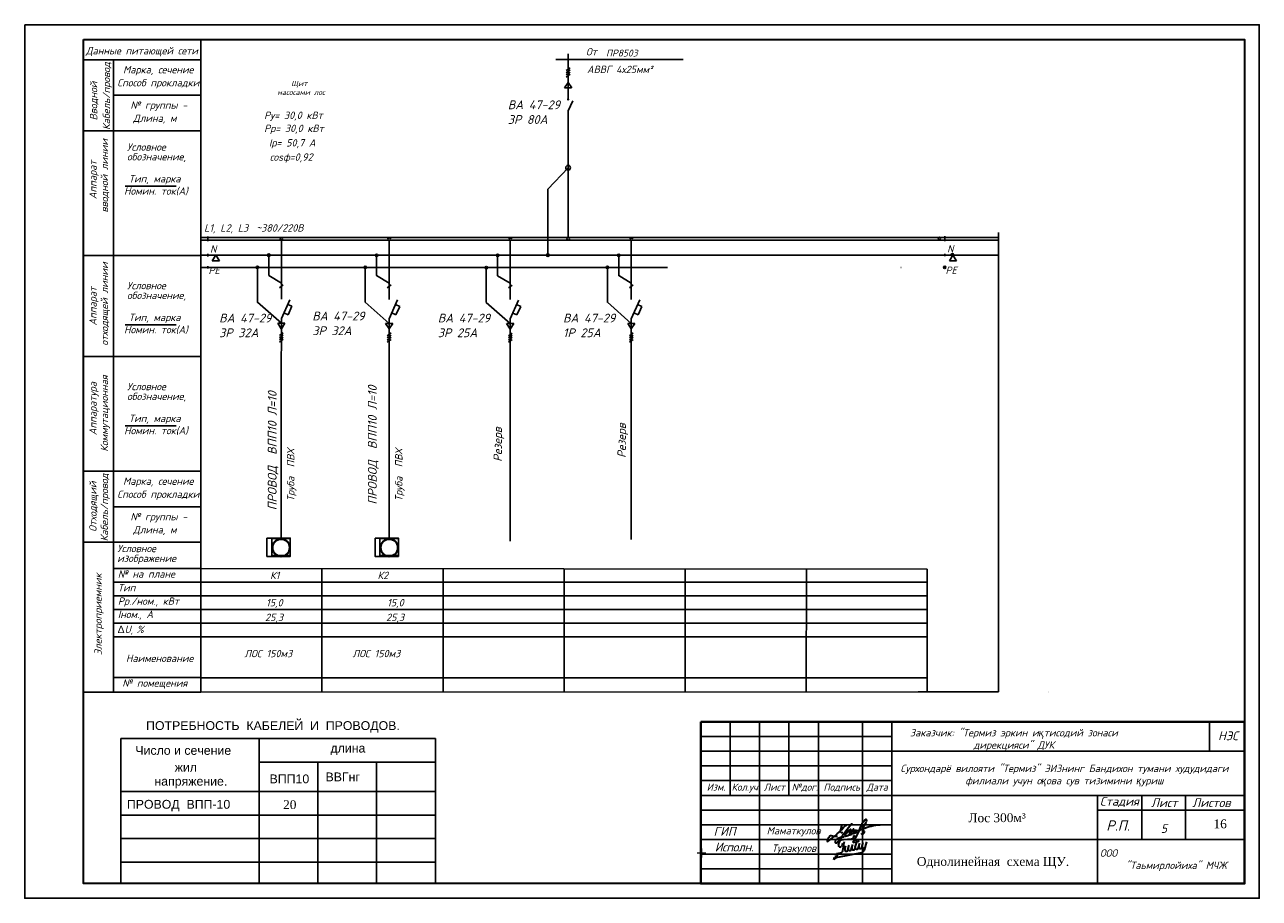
# Model space of a CAD drawing. Extents: x 10527 to 38813, y 13847 to 37526.
# Tile 57 of 256: x 35641 to 36061, y 34768 to 35065. Entities that reach past the tile are written whole.
import ezdxf
from ezdxf.enums import TextEntityAlignment as Align

# ---------------------------------------------------------------- set-up
doc = ezdxf.new("R2010")
doc.units = 0
doc.header["$LTSCALE"] = 0.5
doc.header["$MEASUREMENT"] = 0
doc.linetypes.add('DASHDOT2', pattern=[12.7, 6.35, -3.175, 0, -3.175])
for name, color, linetype, lineweight in [('_0_TES', 7, 'Continuous', 0), ('_ESchemeABC', 1, 'Continuous', 20), ('_ESchemePE', 3, 'DASHDOT2', 15), ('_EShemeN', 5, 'Continuous', 15), ('_TES.E.Light', 152, 'Continuous', 30), ('ПЛАН', 250, 'Continuous', 30), ('Э-СХЕМА', 7, 'Continuous', 20), ('ЭЛ', 1, 'Continuous', 40), ('Элемент модели - Зона_Ном_пера__41', 7, 'Continuous', 25)]:
    doc.layers.add(name, color=color, linetype=linetype, lineweight=lineweight)
doc.layers.add('GEODS_POINT_GRID#_B', color=7, linetype='Continuous', true_color=0x000000)
doc.layers.add('Щиты ЭМ', color=250, linetype='Continuous')
doc.styles.add('Arial Gyr', font='arial.ttf')
doc.styles.add('Arial straight', font='arial.ttf')
doc.styles.add('ISO', font='isocpeui.ttf')
doc.styles.add('ISOCPEUR', font='isocpeui.ttf', dxfattribs={"height": 300})
doc.styles.add('K', font='times.ttf', dxfattribs={"height": 2.5})
doc.styles.add('OOO-Kazar', font='isocpeur.ttf', dxfattribs={"height": 300})
doc.styles.add('SHahzod', font='times.ttf', dxfattribs={"height": 350})
doc.styles.get("Standard").update_dxf_attribs({"font": 'times.ttf'})
doc.styles.add('TIMES NEW', font='times.ttf')
doc.styles.add('WMF-Times New Roman0', font='times.ttf')

# ---------------------------------------------------------------- blocks, each defined once
blk = doc.blocks.new('CrossCoord_m1')
at = {"layer": 'GEODS_POINT_GRID#_B', "color": 3, "lineweight": 20, "true_color": 0x00ff00, "flags": 128}
for points in [[(-3, 0), (3, 0)], [(0, 3), (0, -3)]]:
    blk.add_lwpolyline(points, dxfattribs=at)
blk = doc.blocks.new('енаеар')
at = {"color": 5, "lineweight": 30, "ltscale": 100}
for points in [[(2775756, -500781), (2775800, -500660, -0.26657), (2775930, -500600), (2776320, -500570)], [(2776388, -500654, 0.666286), (2776257, -500677, 0.666286)], [(2775729, -501198), (2776546, -501043, 0.273537), (2776637, -500959)], [(2775905, -500732, 0.104122), (2775865, -500812), (2775861, -500833)]]:
    blk.add_lwpolyline(points, format="xyb", dxfattribs=at)
for points in [[(2776250, -500700), (2776444, -500663), (2776454, -500633)], [(2775700, -501080), (2775820, -501060)], [(2775901, -500990), (2775947, -500710), (2775960, -500670)], [(2775969, -500933), (2776003, -500813)], [(2776070, -500970), (2776123, -500790)], [(2776079, -500940), (2776122, -500790)], [(2776089, -500910), (2776123, -500790)], [(2776190, -500947), (2776242, -500768)], [(2776201, -500910), (2776242, -500768)], [(2776208, -500888), (2776242, -500768)], [(2776250, -500700), (2776258, -500673)], [(2776309, -500925), (2776362, -500745)], [(2776322, -500881), (2776362, -500745)], [(2776328, -500865), (2776388, -500654)], [(2776429, -500902), (2776482, -500722)], [(2776439, -500870), (2776481, -500722)], [(2776549, -500879), (2776601, -500700)], [(2776637, -500959), (2776719, -500679)], [(2775599, -501298), (2775618, -501214)], [(2775652, -501232), (2775671, -501148)], [(2775707, -501203), (2775727, -501119)]]:
    blk.add_lwpolyline(points, dxfattribs=at)
for centre, radius, start, end in [((2775812, -500800), 59.1, 161.6617, 325.8915), ((2775802, -500957), 104, 279.6859, 0.1623), ((2776020, -500950), 53.9, 161.5651, 349.2094), ((2776140, -500927), 53.9, 161.5651, 349.2094), ((2776259, -500905), 53.9, 161.5651, 349.2094), ((2776379, -500882), 53.9, 161.5651, 349.2094), ((2776499, -500859), 53.9, 161.5651, 349.2094), ((2776617, -500839), 53.9, 161.5651, 349.2094), ((2775765, -501379), 185, 101.288, 153.8492)]:
    blk.add_arc(centre, radius, start, end, dxfattribs=at)
blk = doc.blocks.new('2 Лайло')
at = {"color": 5, "lineweight": 30, "ltscale": 100}
for points in [[(2835430, -886930, 0.0997963), (2836784, -884956, 0.6711848), (2836459, -884556, 0.0918061), (2832640, -889070, 0.5697863), (2833090, -889446, 0.0924959), (2835880, -888310), (2838831, -884881, 1.0487229), (2838510, -884610, -0.0635172), (2835665, -887964, 0.749315), (2836129, -888489, 0.0576825), (2838940, -887230, 0.1188076), (2840300, -885630, 0.66771), (2839952, -885334, 0.0569221), (2838703, -886803, 0.8788279), (2839173, -887345, 0.0562181), (2841085, -885857, 0.9952462), (2840780, -885470, 0.1309776), (2839680, -886780, 0.6649566), (2839850, -887071, 0.1506579), (2842440, -885830, 0.1560771), (2847918, -878815, 1.0259242), (2846813, -878036, 0.120771), (2843130, -883850, -0.0475404), (2839410, -891490, -0.7227744), (2838720, -891330, -0.0915221), (2838820, -889340, -0.4991366), (2839300, -889110), (2840230, -889590)], [(2827360, -889570, -0.1061793), (2823120, -889140, 0.19071), (2821940, -889450, 0.1150572), (2820080, -892210, 0.6943743), (2820859, -893070, 0.0456854), (2832940, -881848, -0.871731), (2833250, -882330)], [(2832060, -890130, 0.1143931), (2827090, -891320, 0.3411049), (2825820, -893870, 0.4432524), (2826770, -894100, 0.1151467), (2829770, -890870, -0.0427712), (2837000, -880930, -0.8952041), (2837670, -881260), (2837486, -881633)], [(2830159, -884642, 0.0903848), (2830460, -882010, 0.6486397), (2830120, -882010, -0.1009124), (2829120, -885790, 0.6788591), (2831160, -886520)], [(2843940, -887400, 0.2683397), (2844540, -887870, 0.3712609), (2846430, -886600, 0.4192745), (2845640, -885670, -0.277164), (2844920, -885430, -0.3142166), (2845269, -884383, -0.0979697), (2857480, -881370)]]:
    blk.add_lwpolyline(points, format="xyb", dxfattribs=at)
blk = doc.blocks.new('ыв')
at = {"color": 7, "linetype": 'Continuous'}
for p, q in [((219455.2, 4533634.97), (219640.2, 4533634.97)), ((219455.2, 4533579.97), (219455.2, 4533634.97)), ((219465.2, 4533609.97), (219465.2, 4533634.97)), ((219475.2, 4533579.97), (219475.2, 4533634.97)), ((219485.2, 4533609.97), (219485.2, 4533634.97)), ((219495.2, 4533579.97), (219495.2, 4533634.97)), ((219510.2, 4533579.97), (219510.2, 4533634.97)), ((219520.2, 4533579.97), (219520.2, 4533634.97)), ((219520.2, 4533624.97), (219640.2, 4533624.97)), ((219455.2, 4533614.97), (219520.2, 4533614.97)), ((219455.2, 4533609.97), (219520.2, 4533609.97)), ((219520.2, 4533609.97), (219640.2, 4533609.97)), ((219590.2, 4533609.97), (219590.2, 4533579.97)), ((219605.2, 4533594.97), (219605.2, 4533609.97)), ((219620.14, 4533594.97), (219620.14, 4533609.97)), ((219590.2, 4533604.97), (219640.2, 4533604.97)), ((219520.2, 4533594.97), (219640.2, 4533594.97))]:
    blk.add_line(p, q, dxfattribs=at)
at = {"color": 7, "ltscale": 2}
blk.add_line((219628.2, 4533634.97), (219628.2, 4533624.97), dxfattribs=at)
at = {"lineweight": 40}
blk.add_lwpolyline([(219455.2, 4533634.97), (219640.2, 4533634.97), (219640.2, 4533579.97), (219455.2, 4533579.97)], close=True, dxfattribs=at)
at = {"color": 7, "linetype": 'Continuous'}
for points in [[(219455.2, 4533629.97), (219520.2, 4533629.97)], [(219455.2, 4533624.97), (219520.2, 4533624.97)], [(219455.2, 4533619.97), (219520.2, 4533619.97)], [(219455.2, 4533604.97), (219520.2, 4533604.97)], [(219455.2, 4533599.97), (219520.2, 4533599.97)], [(219455.2, 4533594.97), (219520.2, 4533594.97)], [(219455.2, 4533589.97), (219520.2, 4533589.97)], [(219455.2, 4533584.97), (219520.2, 4533584.97)]]:
    blk.add_lwpolyline(points, dxfattribs=at)
at = {"color": 5, "lineweight": 30, "xscale": 0.0004820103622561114, "yscale": 0.0004820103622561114, "zscale": 0.0004820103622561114}
blk.add_blockref('2 Лайло', (218138.89, 4534024.81), dxfattribs=at)
at = {"color": 3, "xscale": 0.01, "yscale": 0.01, "zscale": 0.01}
blk.add_blockref('енаеар', (191744.48, 4538600.97), dxfattribs=at)
at = {"layer": 'GEODS_POINT_GRID#_B', "color": 3, "true_color": 0x00ff00, "xscale": 0.5, "yscale": 0.5, "zscale": 0.5}
blk.add_blockref('CrossCoord_m1', (219455.45, 4533590.38), dxfattribs=at)
at = {"attachment_point": 5, "style": 'ISOCPEUR'}
for s, insert, char_height, width in [('Заказчик: "Термиз эркин и{\\fTimes New Roman|b0|i1|c204|p18;қ}тисодий зонаси\\Pдирекцияси" ДУК                                                          ', (219561.71, 4533628.83), 2.5005, 119.8228), ('Сурхондарё вилояти "Термиз" ЭИЗнинг Бандихон тумани худудидаги филиали учун о{\\fArial|b0|i1|c204|p34;қ}ова сув тизимини {\\fArial|b0|i1|c204|p34;қ}уриш', (219578.91, 4533616.68), 2.50048, 119.8228), ('ООО                               "Таьмирлойиха" МЧЖ', (219614.6, 4533587.93), 2.5005, 49.8095)]:
    blk.add_mtext(s, dxfattribs=dict(at, insert=insert, char_height=char_height, width=width))
at = {"color": 0, "linetype": 'Continuous', "lineweight": 5, "style": 'OOO-Kazar'}
for s, insert, char_height, attachment_point in [('{\\fISOCPEUR|b0|i1|c204|p34;НЭС}', (219634.58, 4533628.72), 3, 8), ('{\\fISOCPEUR|b0|i1|c204|p34;Изм.}', (219460.39, 4533613.97), 2.4, 2), ('{\\fISOCPEUR|b0|i1|c204|p34;Кол.уч.}', (219470.51, 4533613.97), 2.4, 2), ('{\\fISOCPEUR|b0|i1|c204|p34;Лист}', (219480.23, 4533613.97), 2.4, 2), ('{\\fISOCPEUR|b0|i1|c204|p34;№дог.}', (219490.59, 4533613.97), 2.4, 2), ('{\\fISOCPEUR|b0|i1|c204|p34;Подпись}', (219503.16, 4533613.97), 2.4, 2), ('{\\fISOCPEUR|b0|i1|c204|p34;Дата}', (219515.21, 4533613.97), 2.4, 2), ('{\\fISOCPEUR|b0|i1|c204|p34;Стадия}', (219597.61, 4533605.97), 3, 8), ('{\\fISOCPEUR|b0|i1|c204|p34;Лист }', (219612.85, 4533605.97), 3, 8), ('{\\fISOCPEUR|b0|i1|c204|p34;Листов }', (219628.89, 4533605.97), 3, 8), ('{\\fISOCPEUR|b0|i1|c204|p34;Р.П.}', (219597.15, 4533597.97), 3.5, 8), ('{\\fISOCPEUR|b0|i1|c204|p34;\\T0.95;Исполн.}', (219466.53, 4533593.88), 3, 2)]:
    blk.add_mtext(s, dxfattribs=dict(at, insert=insert, char_height=char_height, attachment_point=attachment_point))
at = {"color": 0, "ltscale": 0.1, "insert": (219629.62, 4533601.77), "char_height": 3, "attachment_point": 1}
blk.add_mtext_dynamic_manual_height_columns('16', width=9.8042, gutter_width=12.5, heights=[0], dxfattribs=at)
at = {"color": 0, "insert": (219459.55, 4533599.23), "char_height": 3, "attachment_point": 1}
blk.add_mtext('{\\fISOCPEUR|b0|i1|c204|p34;\\C256;ГИП}', dxfattribs=at)
at = {"char_height": 2.5005, "width": 21.8041}
for s, insert, attachment_point in [('{\\fISOCPEUR|b0|i1|c204|p34; Маматкулов}', (219476.01, 4533597.6), 4), ('{\\fISOCPEUR|b0|i1|c204|p34;Туракулов}', (219486.91, 4533591.66), 5)]:
    blk.add_mtext(s, dxfattribs=dict(at, insert=insert, attachment_point=attachment_point))

msp = doc.modelspace()

# ---------------------------------------------------------------- linework, layer by layer
at = {"color": 0, "lineweight": -2, "ltscale": 2}
msp.add_line((36060.883, 35064.502), (35640.883, 35064.502), dxfattribs=at)
at = {"color": 0, "lineweight": 25}
msp.add_line((35660.883, 35057.502), (35660.883, 34772.502), dxfattribs=at)
msp.add_line((35660.883, 35057.502), (35660.883, 34772.502), dxfattribs=at)
for p, q in [((35825.763, 35039.124), (35825.763, 35054.641)), ((35821.526, 35052.637), (35864.888, 35052.637)), ((35826.399, 35049.868), (35825.126, 35048.907)), ((35826.399, 35049.135), (35825.126, 35048.174)), ((35826.399, 35048.403), (35825.126, 35047.442)), ((35826.399, 35047.67), (35825.126, 35046.709)), ((35825.763, 35035.272), (35827.329, 35038.658)), ((35728.834, 34976.038), (35727.561, 34975.077)), ((35765.506, 34976.011), (35764.233, 34975.05)), ((35806.692, 34975.98), (35805.419, 34975.019)), ((35847.878, 34976.011), (35846.605, 34975.049)), ((35728.834, 34959.746), (35727.561, 34958.785)), ((35728.834, 34959.014), (35727.561, 34958.053)), ((35728.834, 34958.281), (35727.561, 34957.32)), ((35728.834, 34957.549), (35727.561, 34956.588)), ((35765.506, 34959.719), (35764.233, 34958.757)), ((35765.506, 34958.986), (35764.233, 34958.025)), ((35765.506, 34958.254), (35764.233, 34957.293)), ((35765.506, 34957.521), (35764.233, 34956.56)), ((35806.692, 34959.688), (35805.419, 34958.726)), ((35806.692, 34958.955), (35805.419, 34957.994)), ((35806.692, 34958.223), (35805.419, 34957.261)), ((35806.692, 34957.49), (35805.419, 34956.529)), ((35847.878, 34959.718), (35846.605, 34958.757)), ((35847.878, 34958.986), (35846.605, 34958.025)), ((35847.878, 34958.254), (35846.605, 34957.292)), ((35847.878, 34957.521), (35846.605, 34956.56)), ((35673.608, 34821.81), (35780.608, 34821.81)), ((35673.608, 34821.81), (35673.608, 34772.679)), ((35720.608, 34821.81), (35720.608, 34772.679)), ((35780.608, 34821.81), (35780.608, 34772.679)), ((35720.608, 34813.81), (35780.608, 34813.81)), ((35740.608, 34813.81), (35740.608, 34772.679)), ((35760.608, 34813.81), (35760.608, 34772.679)), ((35673.608, 34803.81), (35780.608, 34803.81)), ((35673.608, 34795.81), (35780.608, 34795.81)), ((35673.608, 34787.81), (35780.608, 34787.81)), ((35673.608, 34779.81), (35780.608, 34779.81)), ((35673.608, 34772.502), (35780.608, 34772.502))]:
    msp.add_line(p, q)
at = {"linetype": 'Continuous', "lineweight": 25}
msp.add_line((35660.894, 35052.604), (35700.83, 35052.604), dxfattribs=at)
at = {"lineweight": 25}
for p, q in [((35671.047, 35040.53), (35700.83, 35040.53)), ((35700.83, 35028.459), (35660.894, 35028.459)), ((35700.83, 34986.008), (35660.894, 34986.008))]:
    msp.add_line(p, q, dxfattribs=at)
at = {"color": 7, "lineweight": 25}
for p, q in [((35972.103, 34993.869), (35972.103, 34837.711)), ((35972.103, 34837.711), (35944.818, 34837.71))]:
    msp.add_line(p, q, dxfattribs=at)
at = {"color": 7, "linetype": 'ByBlock', "lineweight": 25, "ltscale": 5}
msp.add_line((36060.883, 34767.502), (35640.883, 34767.502), dxfattribs=at)
at = {"color": 7, "linetype": 'ByBlock', "ltscale": 5}
msp.add_line((36060.883, 34767.502), (35640.883, 34767.502), dxfattribs=at)
for points in [[(35640.883, 35064.502), (36060.883, 35064.502), (36060.883, 34767.502), (35640.883, 34767.502)], [(35723.288, 34889.976), (35731.24, 34889.976), (35731.24, 34883.743), (35723.288, 34883.743)], [(35724.959, 34889.779), (35731.21, 34889.779), (35731.21, 34884.024), (35724.959, 34884.024)], [(35760.073, 34889.976), (35768.025, 34889.976), (35768.025, 34883.743), (35760.073, 34883.743)], [(35761.744, 34889.779), (35767.995, 34889.779), (35767.995, 34884.024), (35761.744, 34884.024)]]:
    msp.add_lwpolyline(points, close=True)
at = {"linetype": 'Continuous', "lineweight": 30}
msp.add_lwpolyline([(35660.883, 35059.502), (36055.883, 35059.502), (36055.883, 34772.502), (35660.883, 34772.502)], close=True, dxfattribs=at)
at = {"linetype": 'Continuous', "lineweight": 25}
msp.add_lwpolyline([(35671.047, 35052.604), (35671.047, 34837.632)], dxfattribs=at)
for points in [[(35825.763, 35015.894), (35818.851, 35008.614), (35818.851, 34986.155)], [(35723.918, 34986.155), (35723.918, 34979.239), (35728.198, 34976.641)], [(35760.59, 34986.127), (35760.59, 34979.211), (35764.87, 34976.613)], [(35801.776, 34986.096), (35801.776, 34979.18), (35806.055, 34976.582)], [(35842.962, 34986.127), (35842.962, 34979.211), (35847.241, 34976.613)], [(35720.062, 34981.997), (35720.062, 34970.147), (35728.198, 34963.003)], [(35756.734, 34981.969), (35756.734, 34970.12), (35764.87, 34962.975)], [(35797.92, 34981.938), (35797.92, 34970.089), (35806.055, 34962.944)], [(35839.105, 34981.969), (35839.105, 34970.12), (35847.241, 34962.975)]]:
    msp.add_lwpolyline(points)
for centre, radius in [((35825.763, 35039.124), 0.16), ((35825.763, 35015.894), 0.801)]:
    msp.add_circle(centre, radius)
at = {"layer": '_0_TES', "lineweight": 25}
for p, q in [((35947.944, 34879.415), (35700.831, 34879.602)), ((35947.944, 34874.963), (35700.831, 34874.963)), ((35947.944, 34870.324), (35700.831, 34870.324)), ((35947.944, 34865.685), (35700.831, 34865.685)), ((35947.944, 34861.046), (35700.831, 34861.046)), ((35947.944, 34856.406), (35700.831, 34856.406)), ((35947.944, 34842.509), (35700.831, 34842.509)), ((35947.944, 34837.711), (35700.831, 34837.631))]:
    msp.add_line(p, q, dxfattribs=at)
msp.add_arc((35989.12, 34837.703), 0.01, 270.01228, 0, dxfattribs=at)
at = {"layer": '_ESchemeABC', "lineweight": 25}
for p, q in [((35825.763, 34998.548), (35825.763, 35015.894)), ((35971.986, 34992.114), (35700.856, 34992.114)), ((35971.986, 34991.283), (35700.856, 34991.283)), ((35728.198, 34964.564), (35728.123, 34942.365)), ((35764.87, 34964.537), (35764.87, 34889.356)), ((35806.055, 34964.506), (35806.055, 34888.904)), ((35847.241, 34964.537), (35847.241, 34889.496))]:
    msp.add_line(p, q, dxfattribs=at)
at = {"layer": '_ESchemePE', "lineweight": 25, "ltscale": 50}
msp.add_line((35700.856, 34981.997), (35971.986, 34981.996), dxfattribs=at)
at = {"layer": '_EShemeN', "lineweight": 25, "ltscale": 30}
msp.add_line((35700.856, 34986.155), (35971.986, 34986.155), dxfattribs=at)
at = {"layer": '_TES.E.Light', "color": 18, "linetype": 'ByBlock', "lineweight": 25, "ltscale": 20, "true_color": 0x000000}
msp.add_line((35728.123, 34942.365), (35728.124, 34889.976), dxfattribs=at)
at = {"layer": 'ПЛАН', "color": 0, "linetype": 'ByBlock', "lineweight": 25}
for points in [[(35725.171, 34886.658), (35725.171, 34886.736)], [(35731.078, 34886.719), (35731.078, 34886.674)], [(35761.956, 34886.658), (35761.956, 34886.736)], [(35767.863, 34886.719), (35767.863, 34886.674)]]:
    msp.add_lwpolyline(points, dxfattribs=at)
at = {"layer": 'ПЛАН', "color": 5, "linetype": 'ByBlock', "lineweight": 40}
for centre in [(35728.124, 34886.697), (35764.909, 34886.697)]:
    msp.add_circle(centre, 2.954, dxfattribs=at)
at = {"layer": 'Э-СХЕМА', "lineweight": 25, "ltscale": 0.01}
for p, q in [((35700.831, 35059.502), (35700.831, 34837.633)), ((35825.747, 35044.907), (35824.539, 35042.996)), ((35826.97, 35042.996), (35825.763, 35044.907)), ((35824.539, 35042.996), (35826.955, 35042.996)), ((35825.763, 35035.272), (35825.763, 35027.512)), ((35825.763, 35027.512), (35825.763, 35015.894)), ((35675.025, 35009.629), (35692.439, 35009.629)), ((35825.763, 34998.548), (35825.763, 34992.115)), ((35703.187, 34990.867), (35703.187, 34992.53)), ((35728.198, 34991.253), (35728.198, 34971.141)), ((35764.87, 34991.225), (35764.87, 34971.114)), ((35806.055, 34991.194), (35806.055, 34971.083)), ((35847.241, 34991.225), (35847.241, 34971.113)), ((35953.92, 34990.916), (35953.92, 34992.579)), ((35703.187, 34986.57), (35703.187, 34985.739)), ((35705.916, 34986.13), (35704.709, 34984.219)), ((35707.14, 34984.219), (35705.932, 34986.13)), ((35953.92, 34986.62), (35953.92, 34985.788)), ((35956.649, 34986.179), (35955.441, 34984.268)), ((35957.872, 34984.268), (35956.664, 34986.179)), ((35703.187, 34982.412), (35703.187, 34981.581)), ((35704.709, 34984.219), (35707.124, 34984.219)), ((35953.92, 34982.462), (35953.92, 34981.63)), ((35955.441, 34984.268), (35957.857, 34984.268)), ((35731.058, 34970.954), (35728.198, 34964.564)), ((35731.773, 34968.761), (35730.359, 34969.394)), ((35767.73, 34970.926), (35764.87, 34964.537)), ((35768.445, 34968.733), (35767.031, 34969.366)), ((35808.915, 34970.895), (35806.055, 34964.506)), ((35809.63, 34968.702), (35808.217, 34969.335)), ((35850.101, 34970.926), (35847.241, 34964.537)), ((35850.816, 34968.733), (35849.402, 34969.366)), ((35730.489, 34965.896), (35729.077, 34966.528)), ((35731.773, 34968.761), (35730.489, 34965.896)), ((35767.161, 34965.868), (35765.749, 34966.501)), ((35768.445, 34968.733), (35767.161, 34965.868)), ((35808.347, 34965.837), (35806.934, 34966.47)), ((35809.63, 34968.702), (35808.347, 34965.837)), ((35849.533, 34965.868), (35848.12, 34966.5)), ((35850.816, 34968.733), (35849.533, 34965.868)), ((35675.025, 34962.508), (35692.439, 34962.508)), ((35726.974, 34963.003), (35728.182, 34961.091)), ((35729.405, 34963.003), (35726.99, 34963.003)), ((35728.198, 34961.091), (35729.405, 34963.003)), ((35763.646, 34962.975), (35764.854, 34961.064)), ((35766.077, 34962.975), (35763.662, 34962.975)), ((35764.87, 34961.064), (35766.077, 34962.975)), ((35804.832, 34962.944), (35806.04, 34961.033)), ((35807.263, 34962.944), (35804.847, 34962.944)), ((35806.055, 34961.033), (35807.263, 34962.944)), ((35846.018, 34962.975), (35847.226, 34961.064)), ((35848.449, 34962.975), (35846.033, 34962.975)), ((35847.241, 34961.064), (35848.449, 34962.975)), ((35675.048, 34928.179), (35692.462, 34928.179)), ((35660.894, 34912.692), (35700.83, 34912.688)), ((35671.047, 34900.617), (35700.83, 34900.617)), ((35660.894, 34888.543), (35700.831, 34888.543)), ((35671.047, 34879.616), (35700.831, 34879.614)), ((35742.016, 34879.571), (35742.016, 34837.631)), ((35783.202, 34879.539), (35783.202, 34837.631)), ((35824.388, 34879.508), (35824.388, 34837.631)), ((35865.573, 34879.477), (35865.573, 34837.693)), ((35906.79, 34879.446), (35906.759, 34837.693)), ((35947.944, 34879.415), (35947.944, 34837.693)), ((35671.047, 34874.976), (35700.831, 34874.975)), ((35671.047, 34870.336), (35700.831, 34870.336)), ((35671.047, 34865.697), (35700.831, 34865.696)), ((35671.047, 34861.058), (35700.831, 34861.057)), ((35671.047, 34856.419), (35700.831, 34856.418)), ((35671.056, 34842.52), (35700.831, 34842.52)), ((35660.894, 34837.631), (35700.831, 34837.633))]:
    msp.add_line(p, q, dxfattribs=at)
msp.add_lwpolyline([(35660.894, 34951.679), (35700.83, 34951.679)], dxfattribs=at)
for centre in [(35728.198, 34991.669), (35764.87, 34991.641), (35806.055, 34991.61), (35825.763, 34991.702), (35847.241, 34991.641), (35952.035, 34991.829), (35723.918, 34986.155), (35760.59, 34986.127), (35801.776, 34986.096), (35818.851, 34986.155), (35842.962, 34986.127), (35956.475, 34986.285), (35720.062, 34981.997), (35756.734, 34981.969), (35797.92, 34981.938), (35839.105, 34981.969), (35953.879, 34981.989)]:
    msp.add_circle(centre, 0.416, dxfattribs=at)

# ---------------------------------------------------------------- block references
at = {"color": 18, "true_color": 0x000000}
msp.add_blockref('ыв', (-183584.313, -4498807.466), dxfattribs=at)

# ---------------------------------------------------------------- texts
for s, insert, char_height, width, attachment_point, rotation, style in [('{\\fISOCPEUR|b0|i1|c204|p34;Щит \\P насосами лос}', (35734.282, 35045.397), 1.78902, 29.27119, 2, 0.02086, 'K'), ('ПРОВОД  ВПП10 Л=10', (35723.587, 34899.415), 3, 59.47718, 1, 90, 'ISOCPEUR'), ('ПРОВОД  ВПП10 Л=10', (35757.655, 34901.347), 3, 59.47718, 1, 90, 'ISOCPEUR')]:
    msp.add_mtext(s, dxfattribs=dict(insert=insert, char_height=char_height, width=width, attachment_point=attachment_point, rotation=rotation, style=style))
at = {"char_height": 3, "attachment_point": 1}
for s, insert, width, style in [('ВА 47-29 3Р 80А', (35805.228, 35038.772), 21.11533, 'ISOCPEUR'), ('ВА 47-29 3Р 32А', (35707.037, 34966.262), 21.11533, 'ISOCPEUR'), ('ВА 47-29 3Р 32А', (35738.726, 34966.961), 21.11533, 'ISOCPEUR'), ('ВА 47-29 3Р 25А', (35781.413, 34966.262), 21.11533, 'ISOCPEUR'), ('ВА 47-29 1Р 25А', (35824.023, 34966.262), 21.11533, 'ISOCPEUR'), ('ПОТРЕБНОСТЬ  КАБЕЛЕЙ  И  ПРОВОДОВ.', (35682.184, 34827.712), 88.63464, 'Arial straight'), ('Число и сечение', (35678.526, 34819.283), 37.08812, 'Arial straight'), ('длина', (35744.902, 34820.058), 17.51389, 'Arial straight'), ('жил', (35691.912, 34813.565), 9.91631, 'Arial straight'), (' напряжение.', (35683.846, 34808.811), 37.08812, 'Arial straight'), ('ПРОВОД  ВПП-10', (35675.648, 34800.953), 36.46185, 'Arial straight')]:
    msp.add_mtext(s, dxfattribs=dict(at, insert=insert, width=width, style=style))
at = {"color": 1, "linetype": 'Continuous', "lineweight": 5, "ltscale": 70, "insert": (35961.939, 34796.326), "char_height": 3, "attachment_point": 1, "rotation": 0.33582, "style": 'WMF-Times New Roman0'}
msp.add_mtext('Лос 300м³', dxfattribs=at)
at = {"color": 0, "lineweight": 15, "ltscale": 0.1, "insert": (36028.436, 34791.21), "char_height": 2.941, "width": 26.96073, "attachment_point": 5, "style": 'ISOCPEUR'}
msp.add_mtext('5', dxfattribs=at)
at = {"layer": 'Щиты ЭМ', "color": 18, "lineweight": 35, "true_color": 0x000000, "char_height": 2.84605, "width": 44.32102, "attachment_point": 5, "rotation": 90, "style": 'Arial Gyr'}
for insert in [(35802.202, 34921.75), (35844.348, 34923.087)]:
    msp.add_mtext('{\\fISOCPEUR|b0|i1|c204|p34;\\C7;Резерв}', dxfattribs=dict(at, insert=insert))
at = {"layer": 'Э-СХЕМА', "lineweight": 25, "ltscale": 0.01, "style": 'ISO'}
for s, height, p in [('Данные питающей сети', 2.5, (35661.702, 35054.383)), ('ПР8503', 2.3485, (35838.626, 35053.684)), ('Марка, сечение', 2.5, (35674.349, 35047.978)), ('Способ прокладки', 2.5, (35672.379, 35043.536)), ('№ группы -', 2.5, (35676.844, 35035.904)), ('Длина, м', 2.5, (35677.775, 35031.462)), ('Ру= 30,0 кВт', 2.5, (35722.321, 35032.46)), ('Рр= 30,0 кВт', 2.5, (35722.321, 35028.001)), ('Условное', 2.5, (35675.7, 35021.687)), ('Iр= 50,7 А', 2.5, (35723.981, 35023.092)), ('обозначение,', 2.5, (35675.7, 35018.361)), ('соsф=0,92', 2.5, (35724.273, 35018.249)), ('Тип, марка', 2.5, (35676.303, 35010.877)), ('Номин. ток(А)', 2.5, (35674.68, 35006.719)), ('L1, L2, L3', 2.5, (35701.924, 34994.142)), ('~380/220В', 2.5, (35719.624, 34994.149)), ('N', 2.5, (35703.944, 34987.013)), ('N', 2.5, (35954.676, 34987.063)), ('PE', 2.5, (35703.402, 34979.732)), ('PE', 2.5, (35954.134, 34979.782)), ('Условное', 2.5, (35675.699, 34974.566)), ('обозначение,', 2.5, (35675.699, 34971.239)), ('Тип, марка', 2.5, (35676.303, 34963.755)), ('Номин. ток(А)', 2.5, (35674.68, 34959.597)), ('Условное', 2.5, (35675.723, 34940.237)), ('обозначение,', 2.5, (35675.723, 34936.911)), ('Тип, марка', 2.5, (35676.326, 34929.426)), ('Номин. ток(А)', 2.5, (35674.703, 34925.268)), ('Марка, сечение', 2.5, (35674.349, 34908.065)), ('Способ прокладки', 2.5, (35672.379, 34903.623)), ('№ группы -', 2.5, (35676.844, 34895.991)), ('Длина, м', 2.5, (35677.775, 34891.549)), ('Условное', 2.5, (35672.361, 34885.175)), ('изображение', 2.5, (35672.361, 34881.849)), ('№ на плане', 2.5, (35672.578, 34876.515)), ('Тип', 2.5, (35672.578, 34871.854)), ('Рр./ном., кВт', 2.5, (35672.579, 34867.278)), ('Iном., А', 2.5, (35672.578, 34862.803)), ('Наименование', 2.5, (35675.329, 34847.845)), ('№ помещения', 2.5, (35674.082, 34839.424))]:
    msp.add_text(s, height=height, dxfattribs=at).set_placement(p)
for s, p in [('Кабель/провод', (35669.949, 35028.705)), ('Вводной', (35665.571, 35031.958)), ('вводной линии', (35669.237, 35000.619)), ('Аппарат', (35665.344, 35005.191)), ('отходящей линии', (35669.237, 34955.385)), ('Аппарат', (35665.344, 34962.228)), ('Аппаратура', (35665.344, 34924.946)), ('Коммутационная', (35669.237, 34919.331)), ('Отходящий', (35665.344, 34892.094)), ('Кабель/провод', (35669.237, 34888.849)), ('Электроприемник', (35667.087, 34850.163))]:
    msp.add_text(s, height=2.5, rotation=90, dxfattribs=at).set_placement(p)
msp.add_text(' От  ', height=2.5, dxfattribs=at).set_placement((35834.479, 35054.05), align=Align.CENTER)
for p in [(35731.374, 34911.387), (35768.159, 34911.387)]:
    msp.add_text('Труба  ПВХ', height=2.5, rotation=90, dxfattribs=at).set_placement(p, align=Align.MIDDLE_CENTER)
for s, p in [('К1', (35725.936, 34877.28)), ('К2', (35762.72, 34877.28)), ('15,0', (35725.824, 34868.02)), ('15,0', (35767.009, 34868.02)), ('25,3', (35725.716, 34863.008)), ('25,3', (35766.902, 34863.008)), ('ЛОС 150м3', (35723.753, 34850.713)), ('ЛОС 150м3', (35760.537, 34850.713))]:
    msp.add_text(s, height=2.5, dxfattribs=at).set_placement(p, align=Align.MIDDLE_CENTER)
at = {"layer": 'Э-СХЕМА', "lineweight": 25, "ltscale": 0.01, "char_height": 2.5, "style": 'ISO'}
for s, insert, width, attachment_point in [('{\\C256;\\c0;АВВГ 4х25мм²}', (35832.178, 35050.554), 172.53108, 1), ('{\\fArial|b0|i0|c204|p32;Δ}U{\\fGOST type A|b0|i1|c204|p34;, %}', (35676.938, 34858.639), 13.82192, 5)]:
    msp.add_mtext(s, dxfattribs=dict(at, insert=insert, width=width, attachment_point=attachment_point))
at = {"layer": 'ЭЛ', "linetype": 'ByBlock', "lineweight": 30, "ltscale": 20, "char_height": 3, "attachment_point": 5}
for s, insert, width, style in [('{\\C7;ВПП10}', (35730.93, 34808.084), 16.01717, 'Arial straight'), ('{\\C7;ВВГнг}', (35749.072, 34808.772), 16.01717, 'Arial straight'), ('{\\C7;20}', (35731.06, 34799.324), 9.11419, 'SHahzod')]:
    msp.add_mtext(s, dxfattribs=dict(at, insert=insert, width=width, style=style))
at = {"layer": 'Элемент модели - Зона_Ном_пера__41', "color": 0, "linetype": 'Continuous', "lineweight": 5, "insert": (35970.286, 34779.532), "char_height": 3, "width": 67.80431, "attachment_point": 5, "style": 'TIMES NEW'}
msp.add_mtext('Однолинейная  схема ЩУ{\\fTimes New Roman|b0|i0|c186|p18;.}', dxfattribs=at)

doc.saveas('drawing.dxf')
